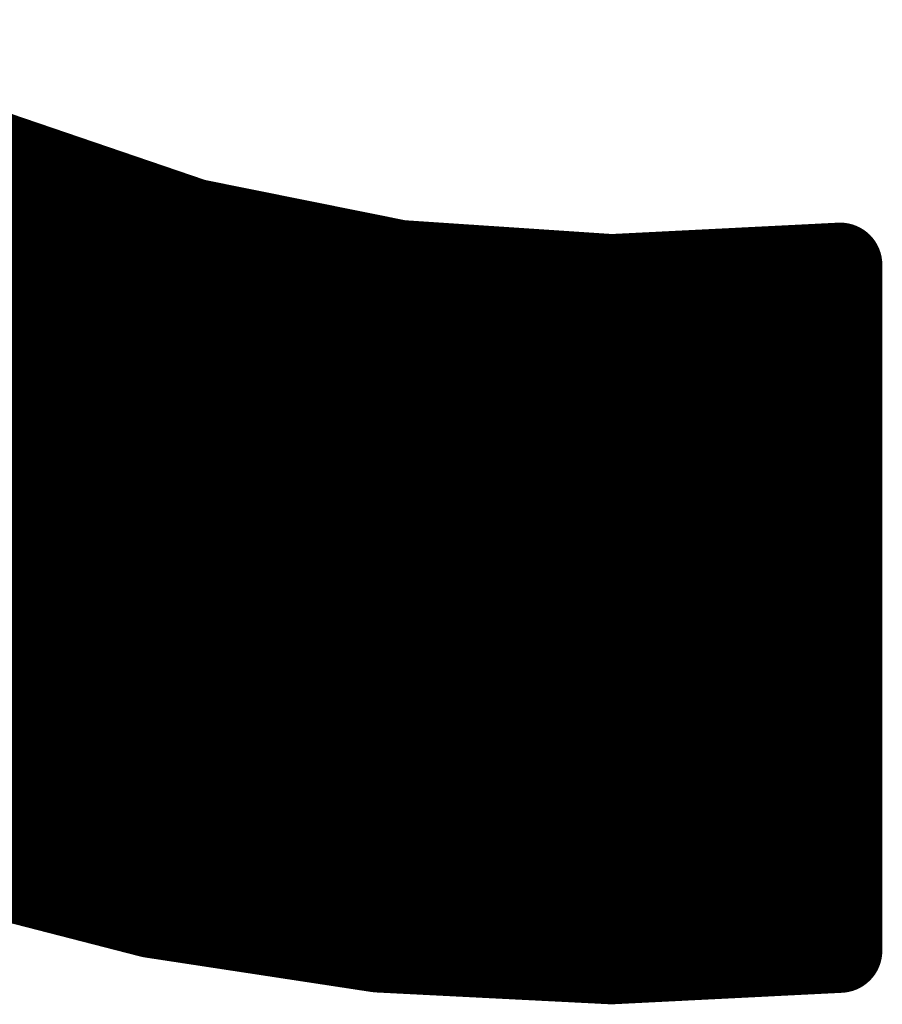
# Model space of a CAD drawing. Extents: x -14 to 157, y -7 to 92.
# Tile 11 of 129: x 55.06 to 56.08, y 28.5 to 29.67. Entities that reach past the tile are written whole.
import ezdxf

# ---------------------------------------------------------------- set-up
doc = ezdxf.new("R2010")
doc.units = 0
doc.layers.add('2D_LINE_126', color=254, linetype='CONTINUOUS')

# ---------------------------------------------------------------- blocks, each defined once
blk = doc.blocks.new('SMOOTH_0$1')
at = {"const_width": 0.05}
blk.add_lwpolyline([(-0.025, 0, 1), (0.025, 0, 1)], format="xyb", close=True, dxfattribs=at)
blk = doc.blocks.new('DRAWING_7')
at = {"layer": '2D_LINE_126', "const_width": 0.1}
for points in [[(1.7611, 1.0669), (1.9812, 0.9581)], [(1.3558, 0.3647), (1.9598, 0.9687)], [(1.3579, 0.3634), (1.9621, 0.9676)], [(1.36, 0.3622), (1.9643, 0.9665)], [(1.3621, 0.3609), (1.9666, 0.9653)], [(1.3643, 0.3596), (1.9689, 0.9642)], [(1.3664, 0.3583), (1.9711, 0.9631)], [(1.3685, 0.357), (1.9734, 0.962)], [(1.3706, 0.3557), (1.9757, 0.9609)], [(1.3727, 0.3545), (1.978, 0.9597)], [(1.3748, 0.3532), (1.9802, 0.9586)], [(1.3769, 0.3519), (1.9827, 0.9576)], [(1.379, 0.3506), (1.9852, 0.9568)], [(1.3811, 0.3493), (1.9877, 0.9559)], [(1.3833, 0.3481), (1.9902, 0.955)], [(1.3854, 0.3468), (1.9928, 0.9542)], [(1.9812, 0.9581), (2.2145, 0.8785)], [(1.3875, 0.3455), (1.9953, 0.9533)], [(1.3896, 0.3442), (1.9978, 0.9524)], [(1.3917, 0.3429), (2.0004, 0.9516)], [(1.3938, 0.3416), (2.0029, 0.9507)], [(1.3959, 0.3404), (2.0054, 0.9499)], [(1.398, 0.3391), (2.008, 0.949)], [(1.4001, 0.3378), (2.0105, 0.9481)], [(1.4023, 0.3365), (2.013, 0.9473)], [(1.4044, 0.3352), (2.0155, 0.9464)], [(1.4065, 0.3339), (2.0181, 0.9455)], [(1.4086, 0.3327), (2.0206, 0.9447)], [(1.4107, 0.3314), (2.0231, 0.9438)], [(1.4128, 0.3301), (2.0257, 0.9429)], [(1.4149, 0.3288), (2.0282, 0.9421)], [(1.417, 0.3275), (2.0307, 0.9412)], [(1.4193, 0.3264), (2.0333, 0.9403)], [(1.4215, 0.3252), (2.0358, 0.9395)], [(1.4238, 0.3241), (2.0383, 0.9386)], [(1.4261, 0.323), (2.0408, 0.9378)], [(1.4284, 0.3219), (2.0434, 0.9369)], [(1.4307, 0.3208), (2.0459, 0.936)], [(1.433, 0.3197), (2.0484, 0.9352)], [(1.4353, 0.3186), (2.051, 0.9343)], [(1.4376, 0.3175), (2.0535, 0.9334)], [(1.4399, 0.3164), (2.056, 0.9326)], [(1.4422, 0.3153), (2.0586, 0.9317)], [(1.4445, 0.3142), (2.0611, 0.9308)], [(1.4467, 0.3131), (2.0636, 0.93)], [(1.449, 0.312), (2.0661, 0.9291)], [(1.4513, 0.3109), (2.0687, 0.9283)], [(1.4536, 0.3098), (2.0712, 0.9274)], [(1.4559, 0.3087), (2.0737, 0.9265)], [(1.4582, 0.3076), (2.0763, 0.9257)], [(1.4605, 0.3065), (2.0788, 0.9248)], [(1.4628, 0.3054), (2.0813, 0.9239)], [(1.4651, 0.3043), (2.0839, 0.9231)], [(1.4674, 0.3032), (2.0864, 0.9222)], [(1.4696, 0.3021), (2.0889, 0.9213)], [(1.4719, 0.301), (2.0914, 0.9205)], [(1.4742, 0.2999), (2.094, 0.9196)], [(1.4765, 0.2988), (2.0965, 0.9187)], [(1.4788, 0.2977), (2.099, 0.9179)], [(1.4811, 0.2966), (2.1016, 0.917)], [(1.4834, 0.2955), (2.1041, 0.9162)], [(1.4857, 0.2944), (2.1066, 0.9153)], [(1.488, 0.2932), (2.1092, 0.9144)], [(1.4903, 0.2921), (2.1117, 0.9136)], [(1.4926, 0.291), (2.1142, 0.9127)], [(1.4948, 0.2899), (2.1167, 0.9118)], [(1.4971, 0.2888), (2.1193, 0.911)], [(1.4994, 0.2877), (2.1218, 0.9101)], [(1.5017, 0.2866), (2.1243, 0.9092)], [(1.504, 0.2855), (2.1269, 0.9084)], [(1.5063, 0.2844), (2.1294, 0.9075)], [(1.5086, 0.2833), (2.1319, 0.9067)], [(1.5109, 0.2822), (2.1345, 0.9058)], [(1.5132, 0.2811), (2.137, 0.9049)], [(1.5155, 0.28), (2.1395, 0.9041)], [(1.5178, 0.2789), (2.142, 0.9032)], [(1.52, 0.2778), (2.1446, 0.9023)], [(1.5223, 0.2767), (2.1471, 0.9015)], [(1.5246, 0.2756), (2.1496, 0.9006)], [(1.5269, 0.2745), (2.1522, 0.8997)], [(1.5292, 0.2734), (2.1547, 0.8989)], [(1.5315, 0.2723), (2.1572, 0.898)], [(1.5338, 0.2712), (2.1598, 0.8971)], [(1.5361, 0.2701), (2.1623, 0.8963)], [(1.5384, 0.269), (2.1648, 0.8954)], [(1.5407, 0.2679), (2.1673, 0.8946)], [(1.543, 0.2668), (2.1699, 0.8937)], [(1.5452, 0.2657), (2.1724, 0.8928)], [(1.5475, 0.2646), (2.1749, 0.892)], [(1.5498, 0.2635), (2.1775, 0.8911)], [(1.5521, 0.2624), (2.18, 0.8902)], [(1.5544, 0.2612), (2.1825, 0.8894)], [(1.5567, 0.2601), (2.1851, 0.8885)], [(1.559, 0.259), (2.1876, 0.8876)], [(1.5613, 0.2579), (2.1901, 0.8868)], [(1.5636, 0.2568), (2.1926, 0.8859)], [(1.5659, 0.2557), (2.1952, 0.885)], [(1.5681, 0.2546), (2.1977, 0.8842)], [(1.5704, 0.2535), (2.2002, 0.8833)], [(1.5727, 0.2524), (2.2028, 0.8825)], [(1.575, 0.2513), (2.2053, 0.8816)], [(1.5773, 0.2502), (2.2078, 0.8807)], [(1.5796, 0.2491), (2.2104, 0.8799)], [(1.5819, 0.248), (2.2129, 0.879)], [(1.5842, 0.2469), (2.2155, 0.8782)], [(1.5865, 0.2458), (2.2184, 0.8777)], [(1.5888, 0.2447), (2.2212, 0.8771)], [(1.5911, 0.2436), (2.224, 0.8765)], [(1.5933, 0.2425), (2.2268, 0.876)], [(1.5956, 0.2414), (2.2297, 0.8754)], [(1.5979, 0.2403), (2.2325, 0.8748)], [(1.6002, 0.2392), (2.2353, 0.8743)], [(1.6025, 0.2381), (2.2381, 0.8737)], [(1.6048, 0.237), (2.241, 0.8731)], [(1.6071, 0.2359), (2.2438, 0.8726)], [(1.6094, 0.2348), (2.2466, 0.872)], [(2.2145, 0.8785), (2.4581, 0.8295)], [(1.6117, 0.2337), (2.2494, 0.8714)], [(1.614, 0.2326), (2.2523, 0.8709)], [(1.6163, 0.2315), (2.2551, 0.8703)], [(1.6185, 0.2304), (2.2579, 0.8697)], [(1.6208, 0.2292), (2.2607, 0.8692)], [(1.6231, 0.2281), (2.2636, 0.8686)], [(1.6254, 0.227), (2.2664, 0.868)], [(1.6277, 0.2259), (2.2692, 0.8675)], [(1.63, 0.2248), (2.272, 0.8669)], [(1.6323, 0.2237), (2.2749, 0.8663)], [(1.6346, 0.2226), (2.2777, 0.8657)], [(1.6369, 0.2215), (2.2805, 0.8652)], [(1.6392, 0.2204), (2.2833, 0.8646)], [(1.6414, 0.2193), (2.2862, 0.864)], [(1.6437, 0.2182), (2.289, 0.8635)], [(1.646, 0.2171), (2.2918, 0.8629)], [(1.6483, 0.216), (2.2947, 0.8623)], [(1.6506, 0.2149), (2.2975, 0.8618)], [(1.6529, 0.2138), (2.3003, 0.8612)], [(1.6552, 0.2127), (2.3031, 0.8606)], [(1.6577, 0.2118), (2.306, 0.8601)], [(1.6602, 0.2109), (2.3088, 0.8595)], [(1.6627, 0.21), (2.3116, 0.8589)], [(1.6652, 0.2091), (2.3144, 0.8584)], [(1.6677, 0.2082), (2.3173, 0.8578)], [(1.6701, 0.2073), (2.3201, 0.8572)], [(1.6726, 0.2064), (2.3229, 0.8567)], [(1.6751, 0.2055), (2.3257, 0.8561)], [(1.6776, 0.2045), (2.3286, 0.8555)], [(1.6801, 0.2036), (2.3314, 0.855)], [(1.6826, 0.2027), (2.3342, 0.8544)], [(1.685, 0.2018), (2.337, 0.8538)], [(1.6875, 0.2009), (2.3399, 0.8532)], [(1.69, 0.2), (2.3427, 0.8527)], [(1.6925, 0.1991), (2.3455, 0.8521)], [(1.695, 0.1982), (2.3483, 0.8515)], [(1.6975, 0.1973), (2.3512, 0.851)], [(1.7, 0.1964), (2.354, 0.8504)], [(1.7024, 0.1955), (2.3568, 0.8498)], [(1.7049, 0.1945), (2.3597, 0.8493)], [(1.7074, 0.1936), (2.3625, 0.8487)], [(1.7099, 0.1927), (2.3653, 0.8481)], [(1.7124, 0.1918), (2.3681, 0.8476)], [(1.7149, 0.1909), (2.371, 0.847)], [(1.7173, 0.19), (2.3738, 0.8464)], [(1.7198, 0.1891), (2.3766, 0.8459)], [(1.7223, 0.1882), (2.3794, 0.8453)], [(1.7248, 0.1873), (2.3823, 0.8447)], [(1.7273, 0.1864), (2.3851, 0.8442)], [(1.7298, 0.1855), (2.3879, 0.8436)], [(1.7323, 0.1845), (2.3907, 0.843)], [(1.7347, 0.1836), (2.3936, 0.8425)], [(1.7372, 0.1827), (2.3964, 0.8419)], [(1.7397, 0.1818), (2.3992, 0.8413)], [(1.7422, 0.1809), (2.402, 0.8408)], [(1.7447, 0.18), (2.4049, 0.8402)], [(1.7472, 0.1791), (2.4077, 0.8396)], [(1.7496, 0.1782), (2.4105, 0.839)], [(1.7521, 0.1773), (2.4133, 0.8385)], [(1.7546, 0.1764), (2.4162, 0.8379)], [(1.7571, 0.1754), (2.419, 0.8373)], [(1.7596, 0.1745), (2.4218, 0.8368)], [(1.7621, 0.1736), (2.4247, 0.8362)], [(1.7646, 0.1727), (2.4275, 0.8356)], [(1.767, 0.1718), (2.4303, 0.8351)], [(1.7695, 0.1709), (2.4331, 0.8345)], [(1.772, 0.17), (2.436, 0.8339)], [(1.7745, 0.1691), (2.4388, 0.8334)], [(1.777, 0.1682), (2.4416, 0.8328)], [(1.7795, 0.1673), (2.4444, 0.8322)], [(1.782, 0.1664), (2.4473, 0.8317)], [(1.7844, 0.1654), (2.4501, 0.8311)], [(1.7869, 0.1645), (2.4529, 0.8305)], [(1.7894, 0.1636), (2.4557, 0.83)], [(1.7919, 0.1627), (2.4586, 0.8294)], [(1.7944, 0.1618), (2.4618, 0.8292)], [(1.7969, 0.1609), (2.465, 0.829)], [(1.7993, 0.16), (2.4682, 0.8288)], [(1.8018, 0.1591), (2.4714, 0.8286)], [(1.8043, 0.1582), (2.4745, 0.8284)], [(1.8068, 0.1573), (2.4777, 0.8282)], [(1.8093, 0.1563), (2.4809, 0.828)], [(1.8118, 0.1554), (2.4841, 0.8278)], [(1.8143, 0.1545), (2.4873, 0.8275)], [(1.8167, 0.1536), (2.4904, 0.8273)], [(1.8192, 0.1527), (2.4936, 0.8271)], [(1.8217, 0.1518), (2.4968, 0.8269)], [(1.8242, 0.1509), (2.5, 0.8267)], [(1.8267, 0.15), (2.5032, 0.8265)], [(1.8292, 0.1491), (2.5064, 0.8263)], [(1.8316, 0.1482), (2.5095, 0.8261)], [(1.8341, 0.1473), (2.5127, 0.8259)], [(1.8366, 0.1463), (2.5159, 0.8256)], [(1.8391, 0.1454), (2.5191, 0.8254)], [(1.8416, 0.1445), (2.5223, 0.8252)], [(2.1835, 0.052), (2.9567, 0.8252)], [(2.1864, 0.0515), (2.9603, 0.8254)], [(2.1894, 0.0511), (2.9638, 0.8256)], [(2.1923, 0.0506), (2.9674, 0.8257)], [(2.1952, 0.0502), (2.971, 0.8259)], [(2.1982, 0.0497), (2.9746, 0.8261)], [(2.2011, 0.0493), (2.9781, 0.8263)], [(2.4581, 0.8295), (2.7093, 0.8128)], [(2.7093, 0.8128), (2.9803, 0.8264)], [(2.9803, 0.8264), (2.9803, 0.0136)], [(1.8441, 0.1436), (2.5255, 0.825)], [(1.8466, 0.1427), (2.5286, 0.8248)], [(1.849, 0.1418), (2.5318, 0.8246)], [(1.8515, 0.1409), (2.535, 0.8244)], [(1.854, 0.14), (2.5382, 0.8242)], [(1.8565, 0.1391), (2.5414, 0.824)], [(1.859, 0.1382), (2.5446, 0.8237)], [(1.8615, 0.1373), (2.5477, 0.8235)], [(1.8639, 0.1363), (2.5509, 0.8233)], [(1.8664, 0.1354), (2.5541, 0.8231)], [(1.8689, 0.1345), (2.5573, 0.8229)], [(1.8714, 0.1336), (2.5605, 0.8227)], [(1.8739, 0.1327), (2.5637, 0.8225)], [(1.8764, 0.1318), (2.5668, 0.8223)], [(1.8789, 0.1309), (2.57, 0.8221)], [(1.8813, 0.13), (2.5732, 0.8218)], [(1.8838, 0.1291), (2.5764, 0.8216)], [(1.8863, 0.1282), (2.5796, 0.8214)], [(1.8888, 0.1272), (2.5827, 0.8212)], [(1.8913, 0.1263), (2.5859, 0.821)], [(1.8938, 0.1254), (2.5891, 0.8208)], [(1.8962, 0.1245), (2.5923, 0.8206)], [(1.8987, 0.1236), (2.5955, 0.8204)], [(1.9012, 0.1227), (2.5987, 0.8201)], [(1.9037, 0.1218), (2.6018, 0.8199)], [(1.9064, 0.1211), (2.605, 0.8197)], [(1.9091, 0.1204), (2.6082, 0.8195)], [(1.9118, 0.1197), (2.6114, 0.8193)], [(1.9145, 0.119), (2.6146, 0.8191)], [(1.9172, 0.1183), (2.6178, 0.8189)], [(1.9199, 0.1176), (2.6209, 0.8187)], [(1.9226, 0.1169), (2.6241, 0.8185)], [(1.9253, 0.1162), (2.6273, 0.8182)], [(1.928, 0.1155), (2.6305, 0.818)], [(1.9307, 0.1149), (2.6337, 0.8178)], [(1.9334, 0.1142), (2.6369, 0.8176)], [(1.9361, 0.1135), (2.64, 0.8174)], [(1.9388, 0.1128), (2.6432, 0.8172)], [(1.9415, 0.1121), (2.6464, 0.817)], [(1.9442, 0.1114), (2.6496, 0.8168)], [(1.9469, 0.1107), (2.6528, 0.8166)], [(1.9496, 0.11), (2.656, 0.8163)], [(1.9523, 0.1093), (2.6591, 0.8161)], [(1.955, 0.1086), (2.6623, 0.8159)], [(1.9577, 0.1079), (2.6655, 0.8157)], [(1.9604, 0.1072), (2.6687, 0.8155)], [(1.9631, 0.1065), (2.6719, 0.8153)], [(1.9658, 0.1058), (2.6751, 0.8151)], [(1.9685, 0.1051), (2.6782, 0.8149)], [(1.9712, 0.1044), (2.6814, 0.8147)], [(1.9739, 0.1037), (2.6846, 0.8144)], [(1.9766, 0.1031), (2.6878, 0.8142)], [(1.9793, 0.1024), (2.691, 0.814)], [(1.982, 0.1017), (2.6941, 0.8138)], [(1.9847, 0.101), (2.6973, 0.8136)], [(2.0063, 0.0954), (2.7244, 0.8136)], [(2.009, 0.0947), (2.728, 0.8137)], [(2.0117, 0.094), (2.7316, 0.8139)], [(2.0144, 0.0933), (2.7352, 0.8141)], [(2.0171, 0.0926), (2.7387, 0.8143)], [(2.0198, 0.0919), (2.7423, 0.8145)], [(2.0225, 0.0912), (2.7459, 0.8146)], [(2.0252, 0.0906), (2.7495, 0.8148)], [(2.0279, 0.0899), (2.753, 0.815)], [(2.0306, 0.0892), (2.7566, 0.8152)], [(2.0333, 0.0885), (2.7602, 0.8153)], [(2.036, 0.0878), (2.7637, 0.8155)], [(2.0387, 0.0871), (2.7673, 0.8157)], [(2.0414, 0.0864), (2.7709, 0.8159)], [(2.0441, 0.0857), (2.7745, 0.8161)], [(2.0468, 0.085), (2.778, 0.8162)], [(2.0495, 0.0843), (2.7816, 0.8164)], [(2.0522, 0.0836), (2.7852, 0.8166)], [(2.0549, 0.0829), (2.7888, 0.8168)], [(2.0576, 0.0822), (2.7923, 0.817)], [(2.0603, 0.0815), (2.7959, 0.8171)], [(2.063, 0.0808), (2.7995, 0.8173)], [(2.0657, 0.0801), (2.8031, 0.8175)], [(2.0684, 0.0794), (2.8066, 0.8177)], [(2.0711, 0.0788), (2.8102, 0.8179)], [(2.0738, 0.0781), (2.8138, 0.818)], [(2.0765, 0.0774), (2.8173, 0.8182)], [(2.0792, 0.0767), (2.8209, 0.8184)], [(2.0819, 0.076), (2.8245, 0.8186)], [(2.0846, 0.0753), (2.8281, 0.8188)], [(2.0873, 0.0746), (2.8316, 0.8189)], [(2.09, 0.0739), (2.8352, 0.8191)], [(2.0927, 0.0732), (2.8388, 0.8193)], [(2.0954, 0.0725), (2.8424, 0.8195)], [(2.0981, 0.0718), (2.8459, 0.8196)], [(2.1008, 0.0711), (2.8495, 0.8198)], [(2.1035, 0.0704), (2.8531, 0.82)], [(2.1062, 0.0697), (2.8567, 0.8202)], [(2.1089, 0.069), (2.8602, 0.8204)], [(2.1116, 0.0683), (2.8638, 0.8205)], [(2.1143, 0.0676), (2.8674, 0.8207)], [(2.117, 0.067), (2.8709, 0.8209)], [(2.1197, 0.0663), (2.8745, 0.8211)], [(2.1224, 0.0656), (2.8781, 0.8213)], [(2.1251, 0.0649), (2.8817, 0.8214)], [(2.1278, 0.0642), (2.8852, 0.8216)], [(2.1305, 0.0635), (2.8888, 0.8218)], [(2.1332, 0.0628), (2.8924, 0.822)], [(2.1359, 0.0621), (2.896, 0.8222)], [(2.1386, 0.0614), (2.8995, 0.8223)], [(2.1413, 0.0607), (2.9031, 0.8225)], [(2.144, 0.06), (2.9067, 0.8227)], [(2.1467, 0.0593), (2.9103, 0.8229)], [(2.1494, 0.0586), (2.9138, 0.8231)], [(2.1521, 0.0579), (2.9174, 0.8232)], [(2.1548, 0.0572), (2.921, 0.8234)], [(2.1575, 0.0565), (2.9245, 0.8236)], [(2.1602, 0.0558), (2.9281, 0.8238)], [(2.1629, 0.0552), (2.9317, 0.8239)], [(2.1658, 0.0547), (2.9353, 0.8241)], [(2.1687, 0.0542), (2.9388, 0.8243)], [(2.1717, 0.0538), (2.9424, 0.8245)], [(2.1746, 0.0533), (2.946, 0.8247)], [(2.1776, 0.0529), (2.9496, 0.8248)], [(2.1805, 0.0524), (2.9531, 0.825)], [(2.2041, 0.0488), (2.9803, 0.825)], [(2.207, 0.0484), (2.9803, 0.8216)], [(2.21, 0.0479), (2.9803, 0.8182)], [(2.2129, 0.0475), (2.9803, 0.8148)], [(1.9874, 0.1003), (2.7005, 0.8134)], [(1.9901, 0.0996), (2.7037, 0.8132)], [(1.9928, 0.0989), (2.7069, 0.813)], [(1.9955, 0.0982), (2.7102, 0.8128)], [(1.9982, 0.0975), (2.7137, 0.813)], [(2.0009, 0.0968), (2.7173, 0.8132)], [(2.0036, 0.0961), (2.7209, 0.8134)], [(2.2159, 0.047), (2.9803, 0.8114)], [(2.2188, 0.0466), (2.9803, 0.808)], [(2.2218, 0.0461), (2.9803, 0.8046)], [(2.2247, 0.0457), (2.9803, 0.8012)], [(2.2276, 0.0452), (2.9803, 0.7978)], [(2.2306, 0.0448), (2.9803, 0.7945)], [(2.2335, 0.0443), (2.9803, 0.7911)], [(2.2365, 0.0439), (2.9803, 0.7877)], [(2.2394, 0.0434), (2.9803, 0.7843)], [(2.2424, 0.043), (2.9803, 0.7809)], [(2.2453, 0.0425), (2.9803, 0.7775)], [(2.2483, 0.0421), (2.9803, 0.7741)], [(2.2512, 0.0416), (2.9803, 0.7707)], [(2.2541, 0.0412), (2.9803, 0.7673)], [(2.2571, 0.0407), (2.9803, 0.7639)], [(2.26, 0.0403), (2.9803, 0.7605)], [(2.263, 0.0398), (2.9803, 0.7571)], [(2.2659, 0.0394), (2.9803, 0.7537)], [(2.2689, 0.0389), (2.9803, 0.7503)], [(2.2718, 0.0385), (2.9803, 0.7469)], [(2.2748, 0.038), (2.9803, 0.7435)], [(2.2777, 0.0376), (2.9803, 0.7401)], [(2.2806, 0.0371), (2.9803, 0.7368)], [(2.2836, 0.0367), (2.9803, 0.7334)], [(2.2865, 0.0362), (2.9803, 0.73)], [(2.2895, 0.0358), (2.9803, 0.7266)], [(2.2924, 0.0353), (2.9803, 0.7232)], [(2.2954, 0.0349), (2.9803, 0.7198)], [(2.2983, 0.0344), (2.9803, 0.7164)], [(2.3013, 0.034), (2.9803, 0.713)], [(2.3042, 0.0335), (2.9803, 0.7096)], [(2.3071, 0.0331), (2.9803, 0.7062)], [(2.3101, 0.0326), (2.9803, 0.7028)], [(2.313, 0.0322), (2.9803, 0.6994)], [(2.316, 0.0317), (2.9803, 0.696)], [(2.3189, 0.0313), (2.9803, 0.6926)], [(2.3219, 0.0308), (2.9803, 0.6892)], [(2.3248, 0.0304), (2.9803, 0.6858)], [(2.3278, 0.0299), (2.9803, 0.6824)], [(2.3307, 0.0295), (2.9803, 0.6791)], [(2.3336, 0.029), (2.9803, 0.6757)], [(2.3366, 0.0286), (2.9803, 0.6723)], [(2.3395, 0.0281), (2.9803, 0.6689)], [(2.3425, 0.0277), (2.9803, 0.6655)], [(2.3454, 0.0272), (2.9803, 0.6621)], [(2.3484, 0.0268), (2.9803, 0.6587)], [(2.3513, 0.0264), (2.9803, 0.6553)], [(2.3543, 0.0259), (2.9803, 0.6519)], [(2.3572, 0.0255), (2.9803, 0.6485)], [(2.3602, 0.025), (2.9803, 0.6451)], [(2.3631, 0.0246), (2.9803, 0.6417)], [(2.366, 0.0241), (2.9803, 0.6383)], [(2.369, 0.0237), (2.9803, 0.6349)], [(2.3719, 0.0232), (2.9803, 0.6315)], [(2.3749, 0.0228), (2.9803, 0.6281)], [(2.3778, 0.0223), (2.9803, 0.6247)], [(2.3808, 0.0219), (2.9803, 0.6214)], [(2.3837, 0.0214), (2.9803, 0.618)], [(2.3867, 0.021), (2.9803, 0.6146)], [(2.3896, 0.0205), (2.9803, 0.6112)], [(2.3925, 0.0201), (2.9803, 0.6078)], [(2.3955, 0.0196), (2.9803, 0.6044)], [(2.3984, 0.0192), (2.9803, 0.601)], [(2.4014, 0.0187), (2.9803, 0.5976)], [(2.4043, 0.0183), (2.9803, 0.5942)], [(2.4073, 0.0178), (2.9803, 0.5908)], [(2.4102, 0.0174), (2.9803, 0.5874)], [(2.4132, 0.0169), (2.9803, 0.584)], [(2.4161, 0.0165), (2.9803, 0.5806)], [(2.419, 0.016), (2.9803, 0.5772)], [(2.422, 0.0156), (2.9803, 0.5738)], [(2.4249, 0.0151), (2.9803, 0.5704)], [(2.4279, 0.0147), (2.9803, 0.567)], [(2.4308, 0.0142), (2.9803, 0.5637)], [(2.4339, 0.0139), (2.9803, 0.5603)], [(2.4371, 0.0137), (2.9803, 0.5569)], [(2.4404, 0.0136), (2.9803, 0.5535)], [(2.4436, 0.0134), (2.9803, 0.5501)], [(2.4468, 0.0133), (2.9803, 0.5467)], [(2.4501, 0.0131), (2.9803, 0.5433)], [(2.4533, 0.0129), (2.9803, 0.5399)], [(2.4565, 0.0128), (2.9803, 0.5365)], [(2.4598, 0.0126), (2.9803, 0.5331)], [(2.463, 0.0124), (2.9803, 0.5297)], [(2.4662, 0.0123), (2.9803, 0.5263)], [(2.4695, 0.0121), (2.9803, 0.5229)], [(2.4727, 0.012), (2.9803, 0.5195)], [(2.4759, 0.0118), (2.9803, 0.5161)], [(2.4791, 0.0116), (2.9803, 0.5127)], [(2.4824, 0.0115), (2.9803, 0.5093)], [(2.4856, 0.0113), (2.9803, 0.506)], [(2.4888, 0.0111), (2.9803, 0.5026)], [(2.4921, 0.011), (2.9803, 0.4992)], [(2.4953, 0.0108), (2.9803, 0.4958)], [(2.4985, 0.0106), (2.9803, 0.4924)], [(2.5018, 0.0105), (2.9803, 0.489)], [(2.505, 0.0103), (2.9803, 0.4856)], [(2.5082, 0.0102), (2.9803, 0.4822)], [(2.5115, 0.01), (2.9803, 0.4788)], [(2.5147, 0.0098), (2.9803, 0.4754)], [(2.5179, 0.0097), (2.9803, 0.472)], [(2.5211, 0.0095), (2.9803, 0.4686)], [(2.5244, 0.0093), (2.9803, 0.4652)], [(2.5276, 0.0092), (2.9803, 0.4618)], [(2.5308, 0.009), (2.9803, 0.4584)], [(2.5341, 0.0088), (2.9803, 0.455)], [(2.5373, 0.0087), (2.9803, 0.4516)], [(2.5405, 0.0085), (2.9803, 0.4483)], [(2.5438, 0.0084), (2.9803, 0.4449)], [(2.547, 0.0082), (2.9803, 0.4415)], [(2.5502, 0.008), (2.9803, 0.4381)], [(2.5535, 0.0079), (2.9803, 0.4347)], [(2.5567, 0.0077), (2.9803, 0.4313)], [(2.5599, 0.0075), (2.9803, 0.4279)], [(2.5631, 0.0074), (2.9803, 0.4245)], [(2.5664, 0.0072), (2.9803, 0.4211)], [(2.5696, 0.0071), (2.9803, 0.4177)], [(2.5728, 0.0069), (2.9803, 0.4143)], [(2.5761, 0.0067), (2.9803, 0.4109)], [(2.5793, 0.0066), (2.9803, 0.4075)], [(2.5825, 0.0064), (2.9803, 0.4041)], [(2.5858, 0.0062), (2.9803, 0.4007)], [(2.589, 0.0061), (2.9803, 0.3973)], [(2.5922, 0.0059), (2.9803, 0.3939)], [(2.5955, 0.0058), (2.9803, 0.3906)], [(2.5987, 0.0056), (2.9803, 0.3872)], [(2.6019, 0.0054), (2.9803, 0.3838)], [(2.6052, 0.0053), (2.9803, 0.3804)], [(2.6084, 0.0051), (2.9803, 0.377)], [(2.6116, 0.0049), (2.9803, 0.3736)], [(2.6148, 0.0048), (2.9803, 0.3702)], [(2.6181, 0.0046), (2.9803, 0.3668)], [(2.6213, 0.0044), (2.9803, 0.3634)], [(2.6245, 0.0043), (2.9803, 0.36)], [(2.6278, 0.0041), (2.9803, 0.3566)], [(2.631, 0.004), (2.9803, 0.3532)], [(2.6342, 0.0038), (2.9803, 0.3498)], [(2.6375, 0.0036), (2.9803, 0.3464)], [(2.6407, 0.0035), (2.9803, 0.343)], [(2.6439, 0.0033), (2.9803, 0.3396)], [(2.6472, 0.0031), (2.9803, 0.3362)], [(2.6504, 0.003), (2.9803, 0.3329)], [(2.6536, 0.0028), (2.9803, 0.3295)], [(2.6568, 0.0027), (2.9803, 0.3261)], [(2.6601, 0.0025), (2.9803, 0.3227)], [(2.6633, 0.0023), (2.9803, 0.3193)], [(2.6665, 0.0022), (2.9803, 0.3159)], [(2.6698, 0.002), (2.9803, 0.3125)], [(2.673, 0.0018), (2.9803, 0.3091)], [(2.6762, 0.0017), (2.9803, 0.3057)], [(2.6795, 0.0015), (2.9803, 0.3023)], [(2.6827, 0.0013), (2.9803, 0.2989)], [(2.6859, 0.0012), (2.9803, 0.2955)], [(2.6892, 0.001), (2.9803, 0.2921)], [(2.6924, 0.0009), (2.9803, 0.2887)], [(2.6956, 0.0007), (2.9803, 0.2853)], [(2.6988, 0.0005), (2.9803, 0.2819)], [(2.7021, 0.0004), (2.9803, 0.2785)], [(2.7053, 0.0002), (2.9803, 0.2752)], [(2.7085, 0), (2.9803, 0.2718)], [(2.712, 0.0001), (2.9803, 0.2684)], [(2.7156, 0.0003), (2.9803, 0.265)], [(2.7192, 0.0005), (2.9803, 0.2616)], [(2.7228, 0.0007), (2.9803, 0.2582)], [(2.7263, 0.0009), (2.9803, 0.2548)], [(2.7299, 0.001), (2.9803, 0.2514)], [(2.7335, 0.0012), (2.9803, 0.248)], [(2.737, 0.0014), (2.9803, 0.2446)], [(2.7406, 0.0016), (2.9803, 0.2412)], [(2.7442, 0.0017), (2.9803, 0.2378)], [(2.7478, 0.0019), (2.9803, 0.2344)], [(2.7513, 0.0021), (2.9803, 0.231)], [(2.7549, 0.0023), (2.9803, 0.2276)], [(2.7585, 0.0025), (2.9803, 0.2242)], [(2.7621, 0.0026), (2.9803, 0.2208)], [(2.7656, 0.0028), (2.9803, 0.2175)], [(2.7692, 0.003), (2.9803, 0.2141)], [(2.7728, 0.0032), (2.9803, 0.2107)], [(2.7763, 0.0034), (2.9803, 0.2073)], [(2.7799, 0.0035), (2.9803, 0.2039)], [(2.7835, 0.0037), (2.9803, 0.2005)], [(2.7871, 0.0039), (2.9803, 0.1971)], [(2.7906, 0.0041), (2.9803, 0.1937)], [(2.7942, 0.0043), (2.9803, 0.1903)], [(2.7978, 0.0044), (2.9803, 0.1869)], [(2.8014, 0.0046), (2.9803, 0.1835)], [(2.8049, 0.0048), (2.9803, 0.1801)], [(2.8085, 0.005), (2.9803, 0.1767)], [(2.8121, 0.0052), (2.9803, 0.1733)], [(2.8157, 0.0053), (2.9803, 0.1699)], [(2.8192, 0.0055), (2.9803, 0.1665)], [(2.8228, 0.0057), (2.9803, 0.1632)], [(2.8264, 0.0059), (2.9803, 0.1598)], [(2.8299, 0.006), (2.9803, 0.1564)], [(2.8335, 0.0062), (2.9803, 0.153)], [(2.8371, 0.0064), (2.9803, 0.1496)], [(2.8407, 0.0066), (2.9803, 0.1462)], [(2.8442, 0.0068), (2.9803, 0.1428)], [(2.8478, 0.0069), (2.9803, 0.1394)], [(2.8514, 0.0071), (2.9803, 0.136)], [(2.855, 0.0073), (2.9803, 0.1326)], [(2.8585, 0.0075), (2.9803, 0.1292)], [(2.8621, 0.0077), (2.9803, 0.1258)], [(2.1633, 0.055), (1.9037, 0.1218)], [(2.8657, 0.0078), (2.9803, 0.1224)], [(2.8693, 0.008), (2.9803, 0.119)], [(2.8728, 0.0082), (2.9803, 0.1156)], [(2.8764, 0.0084), (2.9803, 0.1122)], [(2.88, 0.0086), (2.9803, 0.1088)], [(2.8835, 0.0087), (2.9803, 0.1055)], [(2.8871, 0.0089), (2.9803, 0.1021)], [(2.8907, 0.0091), (2.9803, 0.0987)], [(2.8943, 0.0093), (2.9803, 0.0953)], [(2.8978, 0.0095), (2.9803, 0.0919)], [(2.9014, 0.0096), (2.9803, 0.0885)], [(2.905, 0.0098), (2.9803, 0.0851)], [(2.9086, 0.01), (2.9803, 0.0817)], [(2.9121, 0.0102), (2.9803, 0.0783)], [(2.9157, 0.0103), (2.9803, 0.0749)], [(2.9193, 0.0105), (2.9803, 0.0715)], [(2.9229, 0.0107), (2.9803, 0.0681)], [(2.4323, 0.014), (2.1633, 0.055)], [(2.9264, 0.0109), (2.9803, 0.0647)], [(2.93, 0.0111), (2.9803, 0.0613)], [(2.9336, 0.0112), (2.9803, 0.0579)], [(2.9371, 0.0114), (2.9803, 0.0545)], [(2.9407, 0.0116), (2.9803, 0.0511)], [(2.9443, 0.0118), (2.9803, 0.0478)], [(2.9479, 0.012), (2.9803, 0.0444)], [(2.9514, 0.0121), (2.9803, 0.041)], [(2.955, 0.0123), (2.9803, 0.0376)], [(2.9586, 0.0125), (2.9803, 0.0342)], [(2.9622, 0.0127), (2.9803, 0.0308)], [(2.9657, 0.0129), (2.9803, 0.0274)], [(2.9693, 0.013), (2.9803, 0.024)], [(2.9729, 0.0132), (2.9803, 0.0206)], [(2.7093, 0), (2.4323, 0.014)], [(2.9803, 0.0136), (2.7093, 0)], [(2.9765, 0.0134), (2.9803, 0.0172)], [(2.98, 0.0136), (2.9803, 0.0138)]]:
    blk.add_lwpolyline(points, dxfattribs=at)
at = {"layer": '2D_LINE_126'}
for p in [(1.9598, 0.9687), (1.9621, 0.9676), (1.9643, 0.9665), (1.9666, 0.9653), (1.9689, 0.9642), (1.9711, 0.9631), (1.9734, 0.962), (1.9757, 0.9609), (1.978, 0.9597), (1.9802, 0.9586), (1.9812, 0.9581), (1.9812, 0.9581), (1.9827, 0.9576), (1.9852, 0.9568), (1.9877, 0.9559), (1.9902, 0.955), (1.9928, 0.9542), (1.9953, 0.9533), (1.9978, 0.9524), (2.0004, 0.9516), (2.0029, 0.9507), (2.0054, 0.9499), (2.008, 0.949), (2.0105, 0.9481), (2.013, 0.9473), (2.0155, 0.9464), (2.0181, 0.9455), (2.0206, 0.9447), (2.0231, 0.9438), (2.0257, 0.9429), (2.0282, 0.9421), (2.0307, 0.9412), (2.0333, 0.9403), (2.0358, 0.9395), (2.0383, 0.9386), (2.0408, 0.9378), (2.0434, 0.9369), (2.0459, 0.936), (2.0484, 0.9352), (2.051, 0.9343), (2.0535, 0.9334), (2.056, 0.9326), (2.0586, 0.9317), (2.0611, 0.9308), (2.0636, 0.93), (2.0661, 0.9291), (2.0687, 0.9283), (2.0712, 0.9274), (2.0737, 0.9265), (2.0763, 0.9257), (2.0788, 0.9248), (2.0813, 0.9239), (2.0839, 0.9231), (2.0864, 0.9222), (2.0889, 0.9213), (2.0914, 0.9205), (2.094, 0.9196), (2.0965, 0.9187), (2.099, 0.9179), (2.1016, 0.917), (2.1041, 0.9162), (2.1066, 0.9153), (2.1092, 0.9144), (2.1117, 0.9136), (2.1142, 0.9127), (2.1167, 0.9118), (2.1193, 0.911), (2.1218, 0.9101), (2.1243, 0.9092), (2.1269, 0.9084), (2.1294, 0.9075), (2.1319, 0.9067), (2.1345, 0.9058), (2.137, 0.9049), (2.1395, 0.9041), (2.142, 0.9032), (2.1446, 0.9023), (2.1471, 0.9015), (2.1496, 0.9006), (2.1522, 0.8997), (2.1547, 0.8989), (2.1572, 0.898), (2.1598, 0.8971), (2.1623, 0.8963), (2.1648, 0.8954), (2.1673, 0.8946), (2.1699, 0.8937), (2.1724, 0.8928), (2.1749, 0.892), (2.1775, 0.8911), (2.18, 0.8902), (2.1825, 0.8894), (2.1851, 0.8885), (2.1876, 0.8876), (2.1901, 0.8868), (2.1926, 0.8859), (2.1952, 0.885), (2.1977, 0.8842), (2.2002, 0.8833), (2.2028, 0.8825), (2.2053, 0.8816), (2.2078, 0.8807), (2.2104, 0.8799), (2.2129, 0.879), (2.2145, 0.8785), (2.2145, 0.8785), (2.2155, 0.8782), (2.2184, 0.8777), (2.2212, 0.8771), (2.224, 0.8765), (2.2268, 0.876), (2.2297, 0.8754), (2.2325, 0.8748), (2.2353, 0.8743), (2.2381, 0.8737), (2.241, 0.8731), (2.2438, 0.8726), (2.2466, 0.872), (2.2494, 0.8714), (2.2523, 0.8709), (2.2551, 0.8703), (2.2579, 0.8697), (2.2607, 0.8692), (2.2636, 0.8686), (2.2664, 0.868), (2.2692, 0.8675), (2.272, 0.8669), (2.2749, 0.8663), (2.2777, 0.8657), (2.2805, 0.8652), (2.2833, 0.8646), (2.2862, 0.864), (2.289, 0.8635), (2.2918, 0.8629), (2.2947, 0.8623), (2.2975, 0.8618), (2.3003, 0.8612), (2.3031, 0.8606), (2.306, 0.8601), (2.3088, 0.8595), (2.3116, 0.8589), (2.3144, 0.8584), (2.3173, 0.8578), (2.3201, 0.8572), (2.3229, 0.8567), (2.3257, 0.8561), (2.3286, 0.8555), (2.3314, 0.855), (2.3342, 0.8544), (2.337, 0.8538), (2.3399, 0.8532), (2.3427, 0.8527), (2.3455, 0.8521), (2.3483, 0.8515), (2.3512, 0.851), (2.354, 0.8504), (2.3568, 0.8498), (2.3597, 0.8493), (2.3625, 0.8487), (2.3653, 0.8481), (2.3681, 0.8476), (2.371, 0.847), (2.3738, 0.8464), (2.3766, 0.8459), (2.3794, 0.8453), (2.3823, 0.8447), (2.3851, 0.8442), (2.3879, 0.8436), (2.3907, 0.843), (2.3936, 0.8425), (2.3964, 0.8419), (2.3992, 0.8413), (2.402, 0.8408), (2.4049, 0.8402), (2.4077, 0.8396), (2.4105, 0.839), (2.4133, 0.8385), (2.4162, 0.8379), (2.419, 0.8373), (2.4218, 0.8368), (2.4247, 0.8362), (2.4275, 0.8356), (2.4303, 0.8351), (2.4331, 0.8345), (2.436, 0.8339), (2.4388, 0.8334), (2.4416, 0.8328), (2.4444, 0.8322), (2.4473, 0.8317), (2.4501, 0.8311), (2.4529, 0.8305), (2.4557, 0.83), (2.4581, 0.8295), (2.4581, 0.8295), (2.4586, 0.8294), (2.4618, 0.8292), (2.465, 0.829), (2.4682, 0.8288), (2.4714, 0.8286), (2.4745, 0.8284), (2.4777, 0.8282), (2.4809, 0.828), (2.4841, 0.8278), (2.4873, 0.8275), (2.4904, 0.8273), (2.4936, 0.8271), (2.4968, 0.8269), (2.5, 0.8267), (2.5032, 0.8265), (2.5064, 0.8263), (2.5095, 0.8261), (2.5127, 0.8259), (2.5159, 0.8256), (2.5191, 0.8254), (2.5223, 0.8252), (2.9567, 0.8252), (2.9603, 0.8254), (2.9638, 0.8256), (2.9674, 0.8257), (2.971, 0.8259), (2.9746, 0.8261), (2.9781, 0.8263), (2.9803, 0.8264), (2.9803, 0.8264), (2.5255, 0.825), (2.5286, 0.8248), (2.5318, 0.8246), (2.535, 0.8244), (2.5382, 0.8242), (2.5414, 0.824), (2.5446, 0.8237), (2.5477, 0.8235), (2.5509, 0.8233), (2.5541, 0.8231), (2.5573, 0.8229), (2.5605, 0.8227), (2.5637, 0.8225), (2.5668, 0.8223), (2.57, 0.8221), (2.5732, 0.8218), (2.5764, 0.8216), (2.5796, 0.8214), (2.5827, 0.8212), (2.5859, 0.821), (2.5891, 0.8208), (2.5923, 0.8206), (2.5955, 0.8204), (2.5987, 0.8201), (2.6018, 0.8199), (2.605, 0.8197), (2.6082, 0.8195), (2.6114, 0.8193), (2.6146, 0.8191), (2.6178, 0.8189), (2.6209, 0.8187), (2.6241, 0.8185), (2.6273, 0.8182), (2.6305, 0.818), (2.6337, 0.8178), (2.6369, 0.8176), (2.64, 0.8174), (2.6432, 0.8172), (2.6464, 0.817), (2.6496, 0.8168), (2.6528, 0.8166), (2.656, 0.8163), (2.6591, 0.8161), (2.6623, 0.8159), (2.6655, 0.8157), (2.6687, 0.8155), (2.6719, 0.8153), (2.6751, 0.8151), (2.6782, 0.8149), (2.6814, 0.8147), (2.6846, 0.8144), (2.6878, 0.8142), (2.691, 0.814), (2.6941, 0.8138), (2.6973, 0.8136), (2.7244, 0.8136), (2.728, 0.8137), (2.7316, 0.8139), (2.7352, 0.8141), (2.7387, 0.8143), (2.7423, 0.8145), (2.7459, 0.8146), (2.7495, 0.8148), (2.753, 0.815), (2.7566, 0.8152), (2.7602, 0.8153), (2.7637, 0.8155), (2.7673, 0.8157), (2.7709, 0.8159), (2.7745, 0.8161), (2.778, 0.8162), (2.7816, 0.8164), (2.7852, 0.8166), (2.7888, 0.8168), (2.7923, 0.817), (2.7959, 0.8171), (2.7995, 0.8173), (2.8031, 0.8175), (2.8066, 0.8177), (2.8102, 0.8179), (2.8138, 0.818), (2.8173, 0.8182), (2.8209, 0.8184), (2.8245, 0.8186), (2.8281, 0.8188), (2.8316, 0.8189), (2.8352, 0.8191), (2.8388, 0.8193), (2.8424, 0.8195), (2.8459, 0.8196), (2.8495, 0.8198), (2.8531, 0.82), (2.8567, 0.8202), (2.8602, 0.8204), (2.8638, 0.8205), (2.8674, 0.8207), (2.8709, 0.8209), (2.8745, 0.8211), (2.8781, 0.8213), (2.8817, 0.8214), (2.8852, 0.8216), (2.8888, 0.8218), (2.8924, 0.822), (2.896, 0.8222), (2.8995, 0.8223), (2.9031, 0.8225), (2.9067, 0.8227), (2.9103, 0.8229), (2.9138, 0.8231), (2.9174, 0.8232), (2.921, 0.8234), (2.9245, 0.8236), (2.9281, 0.8238), (2.9317, 0.8239), (2.9353, 0.8241), (2.9388, 0.8243), (2.9424, 0.8245), (2.946, 0.8247), (2.9496, 0.8248), (2.9531, 0.825), (2.9803, 0.825), (2.9803, 0.8216), (2.9803, 0.8182), (2.9803, 0.8148), (2.7005, 0.8134), (2.7037, 0.8132), (2.7069, 0.813), (2.7093, 0.8128), (2.7093, 0.8128), (2.7102, 0.8128), (2.7137, 0.813), (2.7173, 0.8132), (2.7209, 0.8134), (2.9803, 0.8114), (2.9803, 0.808), (2.9803, 0.8046), (2.9803, 0.8012), (2.9803, 0.7978), (2.9803, 0.7945), (2.9803, 0.7911), (2.9803, 0.7877), (2.9803, 0.7843), (2.9803, 0.7809), (2.9803, 0.7775), (2.9803, 0.7741), (2.9803, 0.7707), (2.9803, 0.7673), (2.9803, 0.7639), (2.9803, 0.7605), (2.9803, 0.7571), (2.9803, 0.7537), (2.9803, 0.7503), (2.9803, 0.7469), (2.9803, 0.7435), (2.9803, 0.7401), (2.9803, 0.7368), (2.9803, 0.7334), (2.9803, 0.73), (2.9803, 0.7266), (2.9803, 0.7232), (2.9803, 0.7198), (2.9803, 0.7164), (2.9803, 0.713), (2.9803, 0.7096), (2.9803, 0.7062), (2.9803, 0.7028), (2.9803, 0.6994), (2.9803, 0.696), (2.9803, 0.6926), (2.9803, 0.6892), (2.9803, 0.6858), (2.9803, 0.6824), (2.9803, 0.6791), (2.9803, 0.6757), (2.9803, 0.6723), (2.9803, 0.6689), (2.9803, 0.6655), (2.9803, 0.6621), (2.9803, 0.6587), (2.9803, 0.6553), (2.9803, 0.6519), (2.9803, 0.6485), (2.9803, 0.6451), (2.9803, 0.6417), (2.9803, 0.6383), (2.9803, 0.6349), (2.9803, 0.6315), (2.9803, 0.6281), (2.9803, 0.6247), (2.9803, 0.6214), (2.9803, 0.618), (2.9803, 0.6146), (2.9803, 0.6112), (2.9803, 0.6078), (2.9803, 0.6044), (2.9803, 0.601), (2.9803, 0.5976), (2.9803, 0.5942), (2.9803, 0.5908), (2.9803, 0.5874), (2.9803, 0.584), (2.9803, 0.5806), (2.9803, 0.5772), (2.9803, 0.5738), (2.9803, 0.5704), (2.9803, 0.567), (2.9803, 0.5637), (2.9803, 0.5603), (2.9803, 0.5569), (2.9803, 0.5535), (2.9803, 0.5501), (2.9803, 0.5467), (2.9803, 0.5433), (2.9803, 0.5399), (2.9803, 0.5365), (2.9803, 0.5331), (2.9803, 0.5297), (2.9803, 0.5263), (2.9803, 0.5229), (2.9803, 0.5195), (2.9803, 0.5161), (2.9803, 0.5127), (2.9803, 0.5093), (2.9803, 0.506), (2.9803, 0.5026), (2.9803, 0.4992), (2.9803, 0.4958), (2.9803, 0.4924), (2.9803, 0.489), (2.9803, 0.4856), (2.9803, 0.4822), (2.9803, 0.4788), (2.9803, 0.4754), (2.9803, 0.472), (2.9803, 0.4686), (2.9803, 0.4652), (2.9803, 0.4618), (2.9803, 0.4584), (2.9803, 0.455), (2.9803, 0.4516), (2.9803, 0.4483), (2.9803, 0.4449), (2.9803, 0.4415), (2.9803, 0.4381), (2.9803, 0.4347), (2.9803, 0.4313), (2.9803, 0.4279), (2.9803, 0.4245), (2.9803, 0.4211), (2.9803, 0.4177), (2.9803, 0.4143), (2.9803, 0.4109), (2.9803, 0.4075), (2.9803, 0.4041), (2.9803, 0.4007), (2.9803, 0.3973), (2.9803, 0.3939), (2.9803, 0.3906), (2.9803, 0.3872), (2.9803, 0.3838), (2.9803, 0.3804), (2.9803, 0.377), (2.9803, 0.3736), (2.9803, 0.3702), (2.9803, 0.3668), (2.9803, 0.3634), (2.9803, 0.36), (2.9803, 0.3566), (2.9803, 0.3532), (2.9803, 0.3498), (2.9803, 0.3464), (2.9803, 0.343), (2.9803, 0.3396), (2.9803, 0.3362), (2.9803, 0.3329), (2.9803, 0.3295), (2.9803, 0.3261), (2.9803, 0.3227), (2.9803, 0.3193), (2.9803, 0.3159), (2.9803, 0.3125), (2.9803, 0.3091), (2.9803, 0.3057), (2.9803, 0.3023), (2.9803, 0.2989), (2.9803, 0.2955), (2.9803, 0.2921), (2.9803, 0.2887), (2.9803, 0.2853), (2.9803, 0.2819), (2.9803, 0.2785), (2.9803, 0.2752), (2.9803, 0.2718), (2.9803, 0.2684), (2.9803, 0.265), (2.9803, 0.2616), (2.9803, 0.2582), (2.9803, 0.2548), (2.9803, 0.2514), (2.9803, 0.248), (2.9803, 0.2446), (2.9803, 0.2412), (2.9803, 0.2378), (2.9803, 0.2344), (2.9803, 0.231), (2.9803, 0.2276), (2.9803, 0.2242), (2.9803, 0.2208), (2.9803, 0.2175), (2.9803, 0.2141), (2.9803, 0.2107), (2.9803, 0.2073), (2.9803, 0.2039), (2.9803, 0.2005), (2.9803, 0.1971), (2.9803, 0.1937), (2.9803, 0.1903), (2.9803, 0.1869), (2.9803, 0.1835), (2.9803, 0.1801), (2.9803, 0.1767), (2.9803, 0.1733), (2.9803, 0.1699), (2.9803, 0.1665), (2.9803, 0.1632), (2.9803, 0.1598), (2.9803, 0.1564), (2.9803, 0.153), (2.9803, 0.1496), (2.9803, 0.1462), (2.9803, 0.1428), (2.9803, 0.1394), (2.9803, 0.136), (2.9803, 0.1326), (2.9803, 0.1292), (2.9803, 0.1258), (2.9803, 0.1224), (2.9803, 0.119), (2.9803, 0.1156), (1.9577, 0.1079), (1.9604, 0.1072), (1.9631, 0.1065), (1.9658, 0.1058), (1.9685, 0.1051), (1.9712, 0.1044), (1.9739, 0.1037), (1.9766, 0.1031), (1.9793, 0.1024), (2.9803, 0.1122), (2.9803, 0.1088), (2.9803, 0.1055), (2.9803, 0.1021), (1.982, 0.1017), (1.9847, 0.101), (1.9874, 0.1003), (1.9901, 0.0996), (1.9928, 0.0989), (1.9955, 0.0982), (1.9982, 0.0975), (2.0009, 0.0968), (2.0036, 0.0961), (2.0063, 0.0954), (2.009, 0.0947), (2.0117, 0.094), (2.0144, 0.0933), (2.0171, 0.0926), (2.0198, 0.0919), (2.0225, 0.0912), (2.0252, 0.0906), (2.9803, 0.0987), (2.9803, 0.0953), (2.9803, 0.0919), (2.0279, 0.0899), (2.0306, 0.0892), (2.0333, 0.0885), (2.036, 0.0878), (2.0387, 0.0871), (2.0414, 0.0864), (2.0441, 0.0857), (2.0468, 0.085), (2.0495, 0.0843), (2.0522, 0.0836), (2.0549, 0.0829), (2.0576, 0.0822), (2.0603, 0.0815), (2.063, 0.0808), (2.0657, 0.0801), (2.0684, 0.0794), (2.0711, 0.0788), (2.9803, 0.0885), (2.9803, 0.0851), (2.9803, 0.0817), (2.0738, 0.0781), (2.0765, 0.0774), (2.0792, 0.0767), (2.0819, 0.076), (2.0846, 0.0753), (2.0873, 0.0746), (2.09, 0.0739), (2.0927, 0.0732), (2.0954, 0.0725), (2.0981, 0.0718), (2.1008, 0.0711), (2.1035, 0.0704), (2.1062, 0.0697), (2.1089, 0.069), (2.1116, 0.0683), (2.1143, 0.0676), (2.117, 0.067), (2.9803, 0.0783), (2.9803, 0.0749), (2.9803, 0.0715), (2.9803, 0.0681), (2.1197, 0.0663), (2.1224, 0.0656), (2.1251, 0.0649), (2.1278, 0.0642), (2.1305, 0.0635), (2.1332, 0.0628), (2.1359, 0.0621), (2.1386, 0.0614), (2.1413, 0.0607), (2.144, 0.06), (2.1467, 0.0593), (2.1494, 0.0586), (2.1521, 0.0579), (2.1548, 0.0572), (2.1575, 0.0565), (2.1602, 0.0558), (2.1629, 0.0552), (2.1633, 0.055), (2.1633, 0.055), (2.9803, 0.0647), (2.9803, 0.0613), (2.9803, 0.0579), (2.1658, 0.0547), (2.1687, 0.0542), (2.1717, 0.0538), (2.1746, 0.0533), (2.1776, 0.0529), (2.1805, 0.0524), (2.1835, 0.052), (2.1864, 0.0515), (2.1894, 0.0511), (2.1923, 0.0506), (2.1952, 0.0502), (2.1982, 0.0497), (2.2011, 0.0493), (2.2041, 0.0488), (2.207, 0.0484), (2.21, 0.0479), (2.2129, 0.0475), (2.2159, 0.047), (2.2188, 0.0466), (2.2218, 0.0461), (2.2247, 0.0457), (2.2276, 0.0452), (2.2306, 0.0448), (2.2335, 0.0443), (2.2365, 0.0439), (2.2394, 0.0434), (2.9803, 0.0545), (2.9803, 0.0511), (2.9803, 0.0478), (2.9803, 0.0444), (2.2424, 0.043), (2.2453, 0.0425), (2.2483, 0.0421), (2.2512, 0.0416), (2.2541, 0.0412), (2.2571, 0.0407), (2.26, 0.0403), (2.263, 0.0398), (2.2659, 0.0394), (2.2689, 0.0389), (2.2718, 0.0385), (2.2748, 0.038), (2.2777, 0.0376), (2.2806, 0.0371), (2.2836, 0.0367), (2.2865, 0.0362), (2.2895, 0.0358), (2.2924, 0.0353), (2.2954, 0.0349), (2.2983, 0.0344), (2.3013, 0.034), (2.3042, 0.0335), (2.3071, 0.0331), (2.3101, 0.0326), (2.313, 0.0322), (2.316, 0.0317), (2.9803, 0.041), (2.9803, 0.0376), (2.9803, 0.0342), (2.3189, 0.0313), (2.3219, 0.0308), (2.3248, 0.0304), (2.3278, 0.0299), (2.3307, 0.0295), (2.3336, 0.029), (2.3366, 0.0286), (2.3395, 0.0281), (2.3425, 0.0277), (2.3454, 0.0272), (2.3484, 0.0268), (2.3513, 0.0264), (2.3543, 0.0259), (2.3572, 0.0255), (2.3602, 0.025), (2.3631, 0.0246), (2.366, 0.0241), (2.369, 0.0237), (2.3719, 0.0232), (2.3749, 0.0228), (2.3778, 0.0223), (2.3808, 0.0219), (2.3837, 0.0214), (2.3867, 0.021), (2.3896, 0.0205), (2.3925, 0.0201), (2.9803, 0.0308), (2.9803, 0.0274), (2.9803, 0.024), (2.9803, 0.0206), (2.3955, 0.0196), (2.3984, 0.0192), (2.4014, 0.0187), (2.4043, 0.0183), (2.4073, 0.0178), (2.4102, 0.0174), (2.4132, 0.0169), (2.4161, 0.0165), (2.419, 0.016), (2.422, 0.0156), (2.4249, 0.0151), (2.4279, 0.0147), (2.4308, 0.0142), (2.4323, 0.014), (2.4323, 0.014), (2.4339, 0.0139), (2.4371, 0.0137), (2.4404, 0.0136), (2.4436, 0.0134), (2.4468, 0.0133), (2.4501, 0.0131), (2.4533, 0.0129), (2.4565, 0.0128), (2.4598, 0.0126), (2.463, 0.0124), (2.4662, 0.0123), (2.4695, 0.0121), (2.4727, 0.012), (2.4759, 0.0118), (2.4791, 0.0116), (2.4824, 0.0115), (2.4856, 0.0113), (2.4888, 0.0111), (2.4921, 0.011), (2.4953, 0.0108), (2.4985, 0.0106), (2.5018, 0.0105), (2.505, 0.0103), (2.5082, 0.0102), (2.5115, 0.01), (2.5147, 0.0098), (2.5179, 0.0097), (2.5211, 0.0095), (2.5244, 0.0093), (2.5276, 0.0092), (2.5308, 0.009), (2.5341, 0.0088), (2.5373, 0.0087), (2.5405, 0.0085), (2.5438, 0.0084), (2.8764, 0.0084), (2.88, 0.0086), (2.8835, 0.0087), (2.8871, 0.0089), (2.8907, 0.0091), (2.8943, 0.0093), (2.8978, 0.0095), (2.9014, 0.0096), (2.905, 0.0098), (2.9086, 0.01), (2.9121, 0.0102), (2.9157, 0.0103), (2.9193, 0.0105), (2.9229, 0.0107), (2.9264, 0.0109), (2.93, 0.0111), (2.9336, 0.0112), (2.9371, 0.0114), (2.9407, 0.0116), (2.9443, 0.0118), (2.9479, 0.012), (2.9514, 0.0121), (2.955, 0.0123), (2.9586, 0.0125), (2.9622, 0.0127), (2.9657, 0.0129), (2.9693, 0.013), (2.9729, 0.0132), (2.9765, 0.0134), (2.98, 0.0136), (2.9803, 0.0172), (2.9803, 0.0138), (2.9803, 0.0136), (2.9803, 0.0136), (2.547, 0.0082), (2.5502, 0.008), (2.5535, 0.0079), (2.5567, 0.0077), (2.5599, 0.0075), (2.5631, 0.0074), (2.5664, 0.0072), (2.5696, 0.0071), (2.5728, 0.0069), (2.5761, 0.0067), (2.5793, 0.0066), (2.5825, 0.0064), (2.5858, 0.0062), (2.589, 0.0061), (2.5922, 0.0059), (2.5955, 0.0058), (2.5987, 0.0056), (2.6019, 0.0054), (2.6052, 0.0053), (2.6084, 0.0051), (2.6116, 0.0049), (2.6148, 0.0048), (2.6181, 0.0046), (2.6213, 0.0044), (2.6245, 0.0043), (2.6278, 0.0041), (2.631, 0.004), (2.6342, 0.0038), (2.6375, 0.0036), (2.6407, 0.0035), (2.6439, 0.0033), (2.6472, 0.0031), (2.6504, 0.003), (2.6536, 0.0028), (2.6568, 0.0027), (2.6601, 0.0025), (2.6633, 0.0023), (2.6665, 0.0022), (2.6698, 0.002), (2.673, 0.0018), (2.6762, 0.0017), (2.6795, 0.0015), (2.6827, 0.0013), (2.6859, 0.0012), (2.6892, 0.001), (2.6924, 0.0009), (2.6956, 0.0007), (2.6988, 0.0005), (2.7021, 0.0004), (2.7053, 0.0002), (2.7085, 0), (2.7093, 0), (2.7093, 0), (2.712, 0.0001), (2.7156, 0.0003), (2.7192, 0.0005), (2.7228, 0.0007), (2.7263, 0.0009), (2.7299, 0.001), (2.7335, 0.0012), (2.737, 0.0014), (2.7406, 0.0016), (2.7442, 0.0017), (2.7478, 0.0019), (2.7513, 0.0021), (2.7549, 0.0023), (2.7585, 0.0025), (2.7621, 0.0026), (2.7656, 0.0028), (2.7692, 0.003), (2.7728, 0.0032), (2.7763, 0.0034), (2.7799, 0.0035), (2.7835, 0.0037), (2.7871, 0.0039), (2.7906, 0.0041), (2.7942, 0.0043), (2.7978, 0.0044), (2.8014, 0.0046), (2.8049, 0.0048), (2.8085, 0.005), (2.8121, 0.0052), (2.8157, 0.0053), (2.8192, 0.0055), (2.8228, 0.0057), (2.8264, 0.0059), (2.8299, 0.006), (2.8335, 0.0062), (2.8371, 0.0064), (2.8407, 0.0066), (2.8442, 0.0068), (2.8478, 0.0069), (2.8514, 0.0071), (2.855, 0.0073), (2.8585, 0.0075), (2.8621, 0.0077), (2.8657, 0.0078), (2.8693, 0.008), (2.8728, 0.0082)]:
    blk.add_blockref('SMOOTH_0$1', p, dxfattribs=at)

msp = doc.modelspace()

# ---------------------------------------------------------------- block references
msp.add_blockref('DRAWING_7', (53.05, 28.55))

doc.saveas('drawing.dxf')
